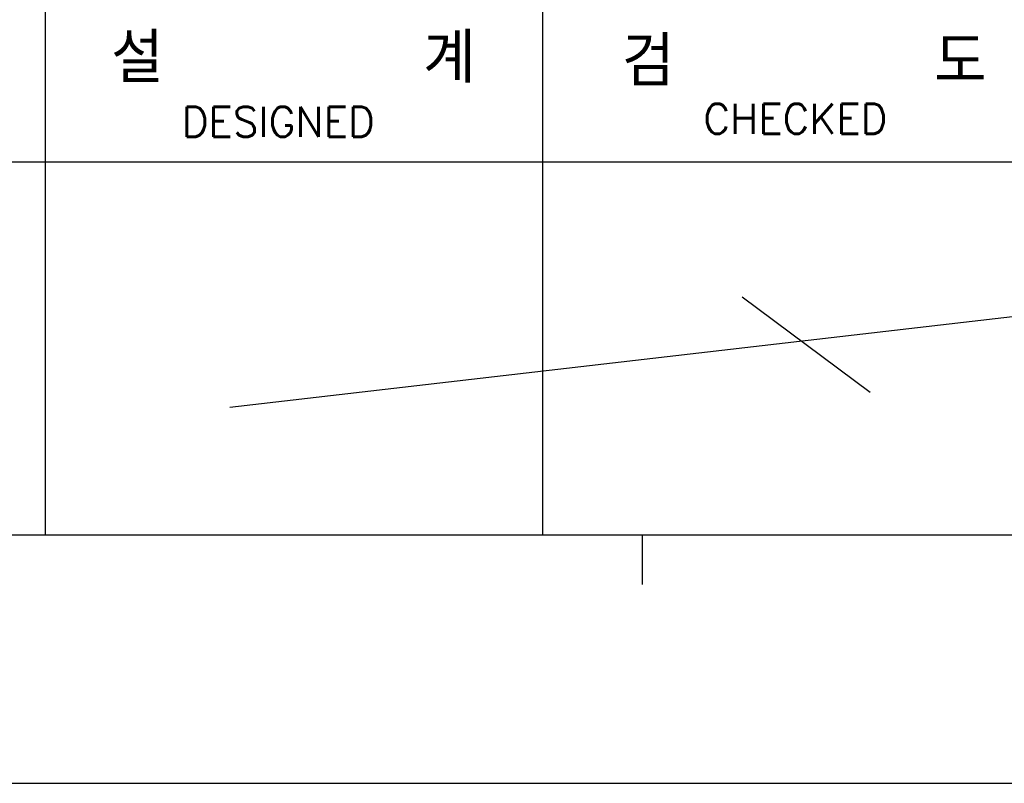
# Model space of a CAD drawing. Header units: millimetres. Extents: x 0 to 996, y 0 to 704.
# Tile 4 of 12: x 593 to 687, y 0 to 73. Entities that reach past the tile are written whole.
import ezdxf

# ---------------------------------------------------------------- set-up
doc = ezdxf.new("R2010")
doc.units = ezdxf.units.MM
doc.header["$LTSCALE"] = 0.3
doc.layers.add('AM_0', color=7, linetype='Continuous', lineweight=30)
doc.styles.add('WHGTXT', font='simplex', dxfattribs={"bigfont": 'whgtxt'})

# ---------------------------------------------------------------- blocks, each defined once
blk = doc.blocks.new('A$C759C226F')
for p, q in [((199.862, 7.963), (199.862, 34.239)), ((215.787, 7.963), (215.787, 34.239)), ((183.937, 19.907), (247.638, 19.907)), ((19.907, 7.963), (326.468, 7.963)), ((218.972, 7.963), (218.972, 6.37)), ((0, 0), (334.43, 0))]:
    blk.add_line(p, q)
at = {"style": 'WHGTXT'}
for s, height, p in [('설       계 ', 1.5925, (201.964, 22.433)), ('검       도 ', 1.5925, (218.324, 22.328)), ('CHECKED', 0.9555, (220.928, 20.804)), ('DESIGNED', 0.9555, (204.225, 20.709))]:
    blk.add_text(s, height=height, dxfattribs=at).set_placement(p)

msp = doc.modelspace()

# ---------------------------------------------------------------- linework, layer by layer
for p, q in [((612.893, 35.891), (722.605, 48.576)), ((661.76, 46.422), (673.977, 37.327))]:
    msp.add_line(p, q)

# ---------------------------------------------------------------- block references
at = {"layer": 'AM_0', "xscale": 2.978578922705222, "yscale": 2.978578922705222, "zscale": 2.978578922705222}
msp.add_blockref('A$C759C226F', (0, 0), dxfattribs=at)

doc.saveas('drawing.dxf')
